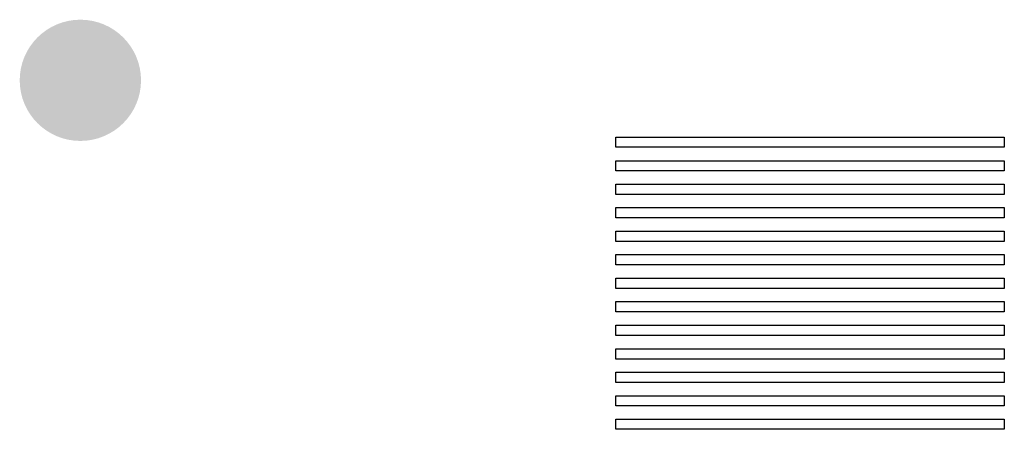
# Model space of a CAD drawing. Header units: inches. Extents: x 3 to 137, y 3 to 137.
# Tile 22 of 22: x 93 to 134, y 73 to 90. Entities that reach past the tile are written whole.
import ezdxf

# ---------------------------------------------------------------- set-up
doc = ezdxf.new("R2010")
doc.units = ezdxf.units.IN
doc.layers.add('Bottom Solder', color=6, linetype='Continuous')
doc.layers.add('Pad Holes', color=156, linetype='Continuous')

msp = doc.modelspace()

# ---------------------------------------------------------------- hatches: boundary and pattern name
at = {"layer": 'Bottom Solder'}
h = msp.add_hatch(color=6, dxfattribs=at)
edge = h.paths.add_edge_path()
edge.add_arc((95.93, 87.828), 2.5, 0, 360)
at = {"layer": 'Pad Holes'}
h = msp.add_hatch(color=7, dxfattribs=at)
edge = h.paths.add_edge_path()
edge.add_arc((95.93, 87.828), 1.75, 0, 360)

# ---------------------------------------------------------------- linework, layer by layer
at = {"layer": 'Bottom Solder'}
for p, q in [((117.998, 85.065), (117.998, 85.488)), ((117.998, 85.488), (134.01, 85.488)), ((134.01, 85.488), (134.01, 85.065)), ((133.587, 85.065), (117.998, 85.065)), ((133.597, 85.065), (133.587, 85.065)), ((134.01, 85.065), (133.597, 85.065)), ((117.998, 84.091), (117.998, 84.514)), ((117.998, 84.514), (134.01, 84.514)), ((134.01, 84.514), (134.01, 84.091)), ((126.973, 84.091), (117.998, 84.091)), ((126.983, 84.091), (126.973, 84.091)), ((134.01, 84.091), (126.983, 84.091)), ((117.998, 83.117), (117.998, 83.541)), ((117.998, 83.541), (134.01, 83.541)), ((134.01, 83.541), (134.01, 83.117)), ((132.613, 83.117), (117.998, 83.117)), ((132.624, 83.117), (132.613, 83.117)), ((134.01, 83.117), (132.624, 83.117)), ((117.998, 82.154), (117.998, 82.578)), ((117.998, 82.578), (125.724, 82.578)), ((125.724, 82.578), (125.734, 82.578)), ((125.734, 82.578), (134.01, 82.578)), ((134.01, 82.578), (134.01, 82.154)), ((134.01, 82.154), (117.998, 82.154)), ((117.998, 81.181), (117.998, 81.604)), ((117.998, 81.604), (126.772, 81.604)), ((126.772, 81.604), (126.782, 81.604)), ((126.782, 81.604), (134.01, 81.604)), ((134.01, 81.604), (134.01, 81.181)), ((134.01, 81.181), (117.998, 81.181)), ((117.998, 80.218), (117.998, 80.641)), ((117.998, 80.641), (129.502, 80.641)), ((129.502, 80.641), (129.512, 80.641)), ((129.512, 80.641), (134.01, 80.641)), ((134.01, 80.641), (134.01, 80.218)), ((134.01, 80.218), (117.998, 80.218)), ((117.998, 79.244), (117.998, 79.667)), ((117.998, 79.667), (134.01, 79.667)), ((134.01, 79.667), (134.01, 79.244)), ((133.693, 79.244), (117.998, 79.244)), ((133.703, 79.244), (133.693, 79.244)), ((134.01, 79.244), (133.703, 79.244)), ((117.998, 78.281), (117.998, 78.704)), ((117.998, 78.704), (134.01, 78.704)), ((134.01, 78.704), (134.01, 78.281)), ((129.375, 78.281), (117.998, 78.281)), ((129.385, 78.281), (129.375, 78.281)), ((134.01, 78.281), (129.385, 78.281)), ((117.998, 77.307), (117.998, 77.731)), ((117.998, 77.731), (134.01, 77.731)), ((134.01, 77.731), (134.01, 77.307)), ((123.554, 77.307), (117.998, 77.307)), ((123.565, 77.307), (123.554, 77.307)), ((134.01, 77.307), (123.565, 77.307)), ((117.998, 76.334), (117.998, 76.757)), ((117.998, 76.757), (128.92, 76.757)), ((128.92, 76.757), (128.93, 76.757)), ((128.93, 76.757), (134.01, 76.757)), ((134.01, 76.757), (134.01, 76.334)), ((134.01, 76.334), (117.998, 76.334)), ((117.998, 75.371), (117.998, 75.794)), ((117.998, 75.794), (134.01, 75.794)), ((134.01, 75.794), (134.01, 75.371)), ((120.157, 75.371), (117.998, 75.371)), ((120.168, 75.371), (120.157, 75.371)), ((134.01, 75.371), (120.168, 75.371)), ((117.998, 74.397), (117.998, 74.82)), ((117.998, 74.82), (133.164, 74.82)), ((133.164, 74.82), (133.174, 74.82)), ((133.174, 74.82), (134.01, 74.82)), ((134.01, 74.82), (134.01, 74.397)), ((134.01, 74.397), (117.998, 74.397)), ((117.998, 73.434), (117.998, 73.857)), ((117.998, 73.857), (131.312, 73.857)), ((131.312, 73.857), (131.322, 73.857)), ((131.322, 73.857), (134.01, 73.857)), ((134.01, 73.857), (134.01, 73.434)), ((134.01, 73.434), (117.998, 73.434))]:
    msp.add_line(p, q, dxfattribs=at)

doc.saveas('drawing.dxf')
